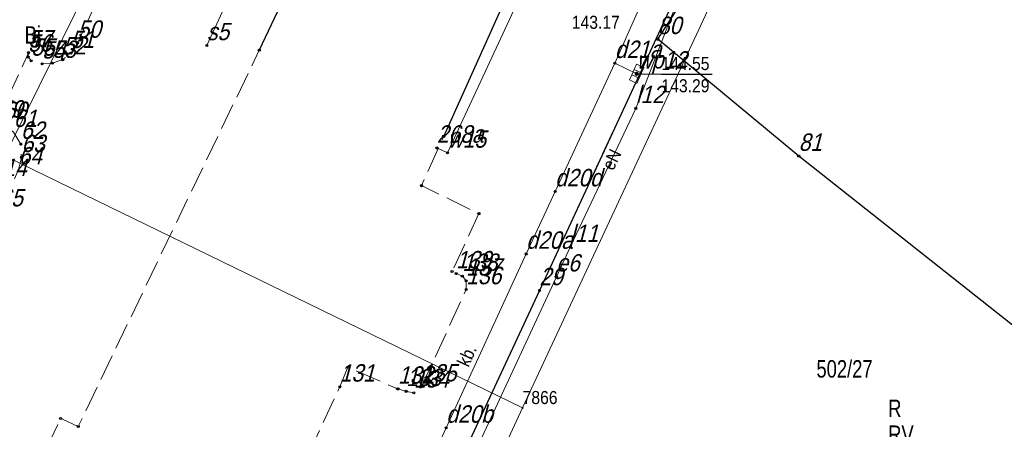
# Model space of a CAD drawing. Header units: metres. Extents: x 5548743 to 5556416, y 5707500 to 5714000.
# Tile 186 of 244: x 5554426 to 5554511, y 5710321 to 5710356. Entities that reach past the tile are written whole.
import ezdxf
from ezdxf.enums import TextEntityAlignment as Align

# ---------------------------------------------------------------- set-up
doc = ezdxf.new("R2010")
doc.units = ezdxf.units.M
doc.linetypes.add('2.25_0.75', pattern=[3, 2.25, -0.75])
doc.linetypes.add('219-1000', pattern=[0])
doc.layers.get('0').update_dxf_attribs({"color": 2, "lineweight": 5})
doc.styles.get("Standard").update_dxf_attribs({"font": 'Working1250', "width": 0.75})
doc.linetypes.add('902-1000', pattern='A,5,0,[1,ksztalty.shx,S=1,R=0,X=0,Y=0],5', length=10)

# ---------------------------------------------------------------- blocks, each defined once
blk = doc.blocks.new('203')
at = {"linetype": 'Continuous', "lineweight": 0}
h = blk.add_hatch(color=0, dxfattribs=at)
edge = h.paths.add_edge_path()
edge.add_arc((0, 0), 0.09, 0, 360)
blk = doc.blocks.new('PW01')
at = {"linetype": 'Continuous', "lineweight": 13}
h = blk.add_hatch(color=0, dxfattribs=at)
edge = h.paths.add_edge_path()
edge.add_arc((0, 0), 0.18, 0, 360)
blk = doc.blocks.new('US05')
at = {"color": 0, "linetype": 'Continuous', "lineweight": 13}
for p, q in [((-0.75, -0.35), (-0.75, 0.35)), ((-0.75, 0.35), (-0.25, 0.35)), ((-0.25, -0.35), (-0.25, 0.35)), ((-0.25, 0.35), (0.25, 0.35)), ((0.25, -0.35), (0.25, 0.35)), ((0.25, 0.35), (0.75, 0.35)), ((0.75, -0.35), (0.75, 0.35)), ((-0.75, -0.35), (-0.25, -0.35)), ((-0.25, -0.35), (0.25, -0.35)), ((0.25, -0.35), (0.75, -0.35))]:
    blk.add_line(p, q, dxfattribs=at)
blk = doc.blocks.new('PIKIETAW1891')
at = {"color": 0}
blk.add_circle((0, 0), 0.09, dxfattribs=at)

msp = doc.modelspace()

# ---------------------------------------------------------------- linework, layer by layer
at = {"layer": '217-kontur klasyfikacyjny', "color": 3, "linetype": 'CONTINUOUS', "lineweight": 18, "flags": 128}
for points in [[(5554491.62, 5710371.12), (5554469.1, 5710322.83)], [(5554469.1, 5710322.83), (5554449.63, 5710280.7)]]:
    msp.add_lwpolyline(points, dxfattribs=at)
at = {"layer": '218-kontur użytku gruntowego', "color": 3, "linetype": 'CONTINUOUS', "lineweight": 18, "flags": 128}
for points in [[(5554469.1, 5710322.83), (5554491.62, 5710371.12)], [(5554491.62, 5710371.12), (5554469.1, 5710322.83)], [(5554449.63, 5710280.7), (5554469.1, 5710322.83)], [(5554469.1, 5710322.83), (5554449.63, 5710280.7)]]:
    msp.add_lwpolyline(points, dxfattribs=at)
at = {"layer": '219-działka ewidencyjna', "color": 7, "linetype": '219-1000', "lineweight": 18, "flags": 128}
for points in [[(5554469.1, 5710322.83), (5554491.62, 5710371.12)], [(5554390.06, 5710361.28), (5554469.1, 5710322.83)], [(5554449.63, 5710280.7), (5554469.1, 5710322.83)]]:
    msp.add_lwpolyline(points, dxfattribs=at)
at = {"layer": 'krawężnik', "color": 7, "linetype": 'CONTINUOUS', "lineweight": 25, "flags": 128}
for points in [[(5554390.24, 5710304.9), (5554410.31, 5710348.19), (5554423.87, 5710377.35), (5554435.18, 5710372.1), (5554433.29, 5710368.05), (5554433.32, 5710367.52), (5554433.56, 5710367.35), (5554434.73, 5710367.15), (5554435.93, 5710367.44), (5554436.99, 5710368.26), (5554437.58, 5710369.07), (5554442.68, 5710380.12), (5554468.7, 5710368.12), (5554470.77, 5710372.64), (5554477.12, 5710369.75), (5554475.05, 5710365.23), (5554481.05, 5710362.39), (5554482.6, 5710360.29), (5554482.44, 5710358.61), (5554470.55, 5710332.96), (5554456.15, 5710302.04)], [(5554462.29, 5710346.24), (5554468.44, 5710359.86), (5554468.54, 5710360.64), (5554468.03, 5710361.22), (5554454.19, 5710367.69), (5554453.37, 5710367.79), (5554452.81, 5710367.28), (5554446.38, 5710353.67)]]:
    msp.add_lwpolyline(points, dxfattribs=at)
at = {"layer": 'obszar utwardzony', "color": 7, "linetype": '2.25_0.75', "lineweight": 18, "flags": 128}
msp.add_lwpolyline([(5554433.29, 5710368.05), (5554430.3, 5710361.6), (5554430.74, 5710361.84), (5554431.43, 5710361.57), (5554432.34, 5710360.34), (5554432.6, 5710359.33), (5554432.43, 5710358.07), (5554430.69, 5710354.28), (5554430.11, 5710353.4), (5554429.41, 5710352.85), (5554428.53, 5710352.55), (5554427.64, 5710352.49), (5554426.7, 5710352.74), (5554426.43, 5710353.08), (5554426.47, 5710353.45), (5554423.54, 5710347.07), (5554423.95, 5710347.4), (5554424.3, 5710347.28), (5554425.18, 5710346.59), (5554425.8, 5710345.57), (5554425.86, 5710344.43), (5554425.61, 5710343.37), (5554423.96, 5710339.75), (5554423.24, 5710338.72), (5554422.46, 5710338.18), (5554421.31, 5710337.93), (5554420, 5710338.18), (5554419.73, 5710338.53), (5554419.74, 5710338.87), (5554416.86, 5710332.62), (5554417.17, 5710332.86), (5554417.48, 5710332.82), (5554418.16, 5710332.39), (5554418.82, 5710331.5), (5554419.2, 5710330.32), (5554418.89, 5710328.81), (5554417.2, 5710325.24), (5554416.23, 5710324.03), (5554415.18, 5710323.53), (5554414.02, 5710323.48), (5554413.22, 5710323.7), (5554412.99, 5710323.96), (5554412.97, 5710324.34), (5554410.4, 5710318.33), (5554410.78, 5710318.3), (5554411.43, 5710317.88), (5554412.12, 5710316.97), (5554412.33, 5710315.98), (5554412.32, 5710314.96), (5554412.09, 5710314.25), (5554410.41, 5710310.75), (5554409.82, 5710309.87), (5554408.78, 5710309.14), (5554407.66, 5710308.92), (5554406.72, 5710309.04), (5554406.33, 5710309.28), (5554406.2, 5710309.88), (5554403.32, 5710303.49), (5554403.74, 5710303.74), (5554404.38, 5710303.52), (5554405.18, 5710302.71), (5554405.59, 5710301.75), (5554405.56, 5710300.25), (5554404.92, 5710298.83), (5554402.7, 5710295.48), (5554400.34, 5710292.92), (5554395.86, 5710289.73), (5554405.76, 5710284.5), (5554407.17, 5710285.1), (5554409.94, 5710290.57), (5554411.05, 5710293.2), (5554411.6, 5710293.81), (5554412.35, 5710294.01), (5554415.29, 5710294.49), (5554417.06, 5710294.68), (5554425.17, 5710313.37), (5554429.24, 5710321.93), (5554430.76, 5710321.24), (5554446.38, 5710353.67), (5554452.81, 5710367.28), (5554453.37, 5710367.79), (5554454.19, 5710367.69), (5554468.03, 5710361.22), (5554468.54, 5710360.64), (5554468.44, 5710359.86), (5554462.29, 5710346.24), (5554460.37, 5710341.99), (5554465.33, 5710339.58), (5554463.01, 5710334.59), (5554463.36, 5710334.41), (5554463.9, 5710334.19), (5554464.23, 5710333.79), (5554464.23, 5710333.04), (5554460.37, 5710324.66), (5554459.72, 5710324.14), (5554459.05, 5710324.26), (5554458.35, 5710324.47), (5554458.31, 5710324.48), (5554454.03, 5710326.34), (5554453.32, 5710324.65), (5554443.78, 5710304.26), (5554456.15, 5710302.04), (5554470.55, 5710332.96), (5554482.44, 5710358.61), (5554482.6, 5710360.29), (5554481.05, 5710362.39), (5554475.05, 5710365.23), (5554477.12, 5710369.75), (5554470.77, 5710372.64), (5554468.7, 5710368.12), (5554442.68, 5710380.12), (5554437.58, 5710369.07), (5554436.99, 5710368.26), (5554435.93, 5710367.44), (5554434.73, 5710367.15), (5554433.56, 5710367.35), (5554433.32, 5710367.52)], close=True, dxfattribs=at)
at = {"layer": 'ogrodzenie trwałe', "color": 7, "linetype": '902-1000', "lineweight": 25, "flags": 128}
msp.add_lwpolyline([(5554514.53, 5710327.46), (5554492.92, 5710344.54), (5554480.77, 5710354.6), (5554487.96, 5710365.76), (5554490.83, 5710370.96), (5554494.8, 5710378.77), (5554511.27, 5710372.12), (5554520.93, 5710367.69), (5554540.82, 5710358.34)], dxfattribs=at)
at = {"layer": 'przewód elektroenergetyczny podziemny', "color": 1, "linetype": 'CONTINUOUS', "lineweight": 18, "flags": 128}
msp.add_lwpolyline([(5554455.13, 5710375.37), (5554476.78, 5710365.5), (5554478.66, 5710364.63), (5554481.3, 5710362.77), (5554483.09, 5710360.35), (5554482.73, 5710358.62), (5554478.87, 5710348.65), (5554473.21, 5710336.69), (5554472.01, 5710334.14), (5554464.67, 5710318.3), (5554456.28, 5710300.47), (5554449.8, 5710287.39), (5554448.22, 5710284.01), (5554446.26, 5710283.24), (5554443.51, 5710282.86), (5554419.55, 5710281.24), (5554417.02, 5710280.52)], dxfattribs=at)
msp.add_lwpolyline([(5554455.13, 5710375.37), (5554476.78, 5710365.5), (5554478.66, 5710364.63), (5554481.3, 5710362.77), (5554483.09, 5710360.35), (5554482.73, 5710358.62), (5554478.87, 5710348.65), (5554473.21, 5710336.69), (5554472.01, 5710334.14), (5554464.67, 5710318.3), (5554456.28, 5710300.47), (5554449.8, 5710287.39), (5554448.22, 5710284.01), (5554446.26, 5710283.24), (5554443.51, 5710282.86), (5554419.55, 5710281.24), (5554417.02, 5710280.52)], dxfattribs=at)
at = {"layer": 'przewód kanalizacyjny', "color": 34, "linetype": 'CONTINUOUS', "lineweight": 18, "flags": 128}
for points in [[(5554441.86, 5710354.07), (5554453.06, 5710378.4), (5554468.28, 5710380.71), (5554473.95, 5710386.24)], [(5554434.4, 5710304.48), (5554433.11, 5710301.12), (5554431.94, 5710298.52), (5554431.11, 5710296.75), (5554427.98, 5710291.23), (5554406.28, 5710301.62), (5554410.06, 5710313.31), (5554412.05, 5710317.96), (5554423.29, 5710342.36), (5554437.5, 5710371.1), (5554441.19, 5710378.34)], [(5554441.19, 5710378.34), (5554467.66, 5710365.96), (5554479.09, 5710357.14), (5554477.06, 5710352.54), (5554471.9, 5710341.48), (5554469.41, 5710336.1), (5554462.51, 5710321.11), (5554458.34, 5710312.11)], [(5554477.06, 5710352.54), (5554478.94, 5710351.63)]]:
    msp.add_lwpolyline(points, dxfattribs=at)
at = {"layer": 'przewód wodociągowy', "color": 5, "linetype": 'CONTINUOUS', "lineweight": 18, "flags": 128}
msp.add_lwpolyline([(5554461.7, 5710345.24), (5554462.62, 5710344.81), (5554470.45, 5710361.65), (5554462.94, 5710365.17), (5554466.37, 5710374.19)], dxfattribs=at)
at = {"layer": 'rzedna-Atr2', "color": 7, "flags": 128}
msp.add_lwpolyline([(5554478.94, 5710351.63), (5554481.08, 5710351.6), (5554485.458, 5710351.6)], dxfattribs=at)

# ---------------------------------------------------------------- block references
at = {"layer": '203-punkt graniczny', "color": 7, "linetype": 'CONTINUOUS', "lineweight": 18}
msp.add_blockref('203', (5554469.1, 5710322.83), dxfattribs=at)
at = {"layer": 'kratka ściekowa', "color": 34, "linetype": 'CONTINUOUS', "lineweight": 18, "rotation": 65.136}
msp.add_blockref('US05', (5554478.94, 5710351.63), dxfattribs=at)
at = {"layer": 'Punkt roboczy BDOT GESUT K1', "color": 6, "linetype": 'CONTINUOUS', "lineweight": 18}
for p in [(5554480.77, 5710354.6), (5554426.47, 5710353.45), (5554430.69, 5710354.28), (5554441.86, 5710354.07), (5554446.38, 5710353.67), (5554446.38, 5710353.67), (5554426.43, 5710353.08), (5554426.7, 5710352.74), (5554429.41, 5710352.85), (5554430.11, 5710353.4), (5554427.64, 5710352.49), (5554428.53, 5710352.55), (5554477.06, 5710352.54), (5554477.06, 5710352.54), (5554478.94, 5710351.63), (5554478.94, 5710351.63), (5554478.94, 5710351.63), (5554478.87, 5710348.65), (5554478.87, 5710348.65), (5554462.29, 5710346.24), (5554462.29, 5710346.24), (5554425.8, 5710345.57), (5554461.7, 5710345.24), (5554425.86, 5710344.43), (5554462.62, 5710344.81), (5554492.92, 5710344.54), (5554460.37, 5710341.99), (5554471.9, 5710341.48), (5554465.33, 5710339.58), (5554473.21, 5710336.69), (5554473.21, 5710336.69), (5554469.41, 5710336.1), (5554463.01, 5710334.59), (5554463.36, 5710334.41), (5554463.9, 5710334.19), (5554472.01, 5710334.14), (5554472.01, 5710334.14), (5554464.23, 5710333.79), (5554464.23, 5710333.04), (5554470.55, 5710332.96), (5554470.55, 5710332.96), (5554454.03, 5710326.34), (5554453.32, 5710324.65), (5554460.37, 5710324.66), (5554458.31, 5710324.48), (5554458.35, 5710324.47), (5554459.05, 5710324.26), (5554459.72, 5710324.14), (5554429.24, 5710321.93), (5554430.76, 5710321.24), (5554462.51, 5710321.11)]:
    msp.add_blockref('PIKIETAW1891', p, dxfattribs=at)
at = {"layer": 'rzedna', "color": 34, "linetype": 'CONTINUOUS', "lineweight": 18}
msp.add_blockref('PW01', (5554478.94, 5710351.63), dxfattribs=at)

# ---------------------------------------------------------------- texts
at = {"layer": '203-punkt graniczny-Atr103', "color": 7, "width": 0.9}
msp.add_text('7866', height=1.125, dxfattribs=at).set_placement((5554469.1, 5710322.83), align=Align.BOTTOM_LEFT)
msp.add_text('7866', height=1.125, dxfattribs=at).set_placement((5554469.1, 5710322.83), align=Align.BOTTOM_LEFT)
at = {"layer": '209-oznaczenie konturu klasyfikacyjnego', "color": 3, "linetype": 'CONTINUOUS', "lineweight": 18, "width": 0.79}
msp.add_text('RV', height=1.5, dxfattribs=at).set_placement((5554500.64, 5710319.82))
at = {"layer": '210-oznaczenie konturu użytku gruntowego', "color": 3, "linetype": 'CONTINUOUS', "lineweight": 18, "width": 0.79}
for s, p in [('Bi', (5554426.13, 5710354.23)), ('R', (5554500.64, 5710322.05))]:
    msp.add_text(s, height=1.5, dxfattribs=at).set_placement(p)
at = {"layer": '211-numer działki ewidencyjnej', "color": 7, "linetype": 'CONTINUOUS', "lineweight": 18, "width": 0.79}
msp.add_text('502/27', height=1.5, dxfattribs=at).set_placement((5554494.45, 5710325.45))
at = {"layer": 'obszar utwardzony-Atr17', "color": 7, "width": 0.9}
msp.add_text('kb.', height=1.125, rotation=65.268, dxfattribs=at).set_placement((5554463.4, 5710326.76), align=Align.TOP_LEFT)
at = {"layer": 'przewód elektroenergetyczny podziemny-Atr1', "color": 1, "width": 0.9}
msp.add_text('eN', height=1.125, rotation=64.674, dxfattribs=at).set_placement((5554476.78, 5710344.24), align=Align.MIDDLE_CENTER)
at = {"layer": 'Punkt roboczy BDOT GESUT K1-Atr103', "color": 6, "oblique": 15, "width": 0.9}
for s, p in [('50', (5554430.69, 5710354.28)), ('80', (5554480.77, 5710354.6)), ('57', (5554426.47, 5710353.45)), ('51', (5554430.11, 5710353.4)), ('s5', (5554441.86, 5710354.07)), ('56', (5554426.43, 5710353.08)), ('55', (5554426.7, 5710352.74)), ('54', (5554427.64, 5710352.49)), ('53', (5554428.53, 5710352.55)), ('52', (5554429.41, 5710352.85)), ('d21a', (5554477.06, 5710352.54)), ('d21a', (5554477.06, 5710352.54)), ('wp12', (5554478.94, 5710351.63)), ('wp12', (5554478.94, 5710351.63)), ('wp12', (5554478.94, 5710351.63)), ('l12', (5554478.87, 5710348.65)), ('59', (5554423.95, 5710347.4)), ('60', (5554424.3, 5710347.28)), ('61', (5554425.18, 5710346.59)), ('62', (5554425.8, 5710345.57)), ('268a', (5554461.7, 5710345.24)), ('w15', (5554462.62, 5710344.81)), ('63', (5554425.86, 5710344.43)), ('81', (5554492.92, 5710344.54)), ('64', (5554425.61, 5710343.37)), ('d14', (5554423.29, 5710342.36)), ('d20d', (5554471.9, 5710341.48)), ('65', (5554423.96, 5710339.75)), ('l11', (5554473.21, 5710336.69)), ('d20a', (5554469.41, 5710336.1)), ('139', (5554463.36, 5710334.41)), ('138', (5554463.9, 5710334.19)), ('137', (5554464.23, 5710333.79)), ('e6', (5554472.01, 5710334.14)), ('136', (5554464.23, 5710333.04)), ('29', (5554470.55, 5710332.96)), ('29', (5554470.55, 5710332.96)), ('131', (5554453.32, 5710324.65)), ('132', (5554458.35, 5710324.47)), ('135', (5554460.37, 5710324.66)), ('133', (5554459.05, 5710324.26)), ('134', (5554459.72, 5710324.14)), ('d20b', (5554462.51, 5710321.11))]:
    msp.add_text(s, height=1.5, dxfattribs=at).set_placement(p, align=Align.BOTTOM_LEFT)
at = {"layer": 'rzedna-Atr2', "color": 34, "width": 0.9}
msp.add_text('144.55', height=1.125, dxfattribs=at).set_placement((5554481.08, 5710351.611), align=Align.BOTTOM_LEFT)
at = {"layer": 'rzedna-Atr3', "color": 34, "width": 0.9}
for s, p in [('143.17', (5554473.342, 5710355.169)), ('143.29', (5554481.08, 5710349.699))]:
    msp.add_text(s, height=1.125, dxfattribs=at).set_placement(p, align=Align.BOTTOM_LEFT)

doc.saveas('drawing.dxf')
